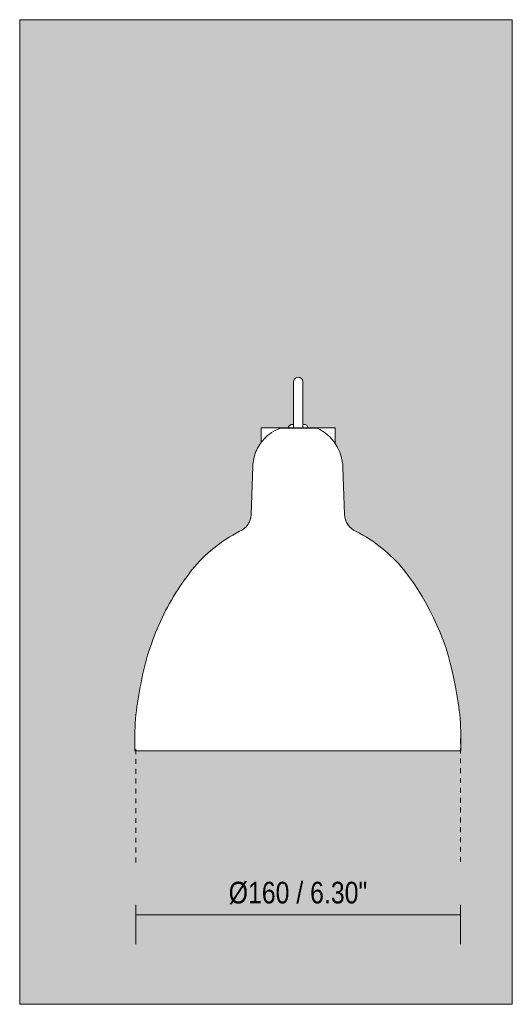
# Model space of a CAD drawing. Header units: millimetres. Extents: x -6729 to -4564, y -1759 to 6729.
# Tile 3 of 5: x -6729 to -6429, y 0 to 600. Entities that reach past the tile are written whole.
import ezdxf

# ---------------------------------------------------------------- set-up
doc = ezdxf.new("R2010")
doc.units = ezdxf.units.MM
doc.linetypes.add('Dash', pattern=[6, 3, -3])
for name, color, linetype, lineweight in [('Cotas', 7, 'Continuous', 9), ('Cotas-6', 7, 'Continuous', 9), ('Lighthing Fixture Detail Wide Black', 7, 'Continuous', 20), ('Luminarias', 7, 'Continuous', 20), ('Muros', 7, 'Continuous', 9)]:
    doc.layers.add(name, color=color, linetype=linetype, lineweight=lineweight)
doc.layers.add('Lighthing Fixture Dim Grey Dash', color=7, linetype='Dash', lineweight=9, true_color=0xd2d2d2)
doc.styles.add('Arial Narrow', font='ARIALN.TTF', dxfattribs={"height": 13.2})
doc.dimstyles.new('FARO_-_2_2mm_Arial_Narrow_mm_Inch_Left', dxfattribs={"dimscale": 304.8, "dimtxt": 13.509289, "dimasz": 0, "dimexe": 0.059055, "dimexo": 0.0625, "dimgap": 0.009843, "dimtad": 1, "dimdec": 0, "dimzin": 0, "dimdsep": 46, "dimtxsty": 'Arial Narrow', "dimblk1": 'NONE', "dimblk2": 'NONE', "dimsah": 1, "dimcen": 0.09, "dimadec": 0, "dimazin": 0, "dimtfac": 1, "dimtdec": 4, "dimtix": 1, "dimtmove": 0, "dimatfit": 3, "dimfxl": 0.019685, "dimfxlon": 1, "dimtvp": 1, "dimtolj": 1, "dimtzin": 0, "dimarcsym": 2})

# ---------------------------------------------------------------- blocks, each defined once
blk = doc.blocks.new('64273 - VENICE White wall lamp Stripes-561556-Alzado_PDF')
at = {"layer": 'Luminarias'}
for p, q in [((-6582.4, 351.25), (-6582.4, 342.16)), ((-6568.76, 351.25), (-6582.4, 351.25)), ((-6568.76, 351.25), (-6566.88, 351.25)), ((-6566.91, 351.25), (-6566.91, 351.13)), ((-6552.9, 351.25), (-6566.91, 351.25)), ((-6565.72, 351.6), (-6565.72, 351.25)), ((-6554.09, 351.25), (-6554.09, 351.6)), ((-6552.93, 351.25), (-6551.03, 351.25)), ((-6552.9, 351.13), (-6552.9, 351.25)), ((-6537.4, 351.25), (-6551.03, 351.25)), ((-6537.4, 341.45), (-6537.4, 351.25))]:
    blk.add_line(p, q, dxfattribs=at)
at = {"layer": 'Luminarias', "flags": 128}
for points in [[(-6562.7, 379.37), (-6562.52, 380.37), (-6562.09, 381.12), (-6561.63, 381.57), (-6560.78, 382.03), (-6559.9, 382.17)], [(-6562.7, 353.25), (-6562.7, 353.53), (-6562.7, 355.13), (-6562.7, 356.72), (-6562.7, 358.31), (-6562.7, 359.89), (-6562.7, 361.45), (-6562.7, 363), (-6562.7, 364.52), (-6562.7, 366), (-6562.7, 367.42), (-6562.7, 368.78), (-6562.7, 370.04), (-6562.7, 371.19), (-6562.7, 372.23), (-6562.7, 373.17), (-6562.7, 374), (-6562.7, 374.74), (-6562.7, 375.4), (-6562.7, 375.99), (-6562.7, 376.51), (-6562.7, 376.98), (-6562.7, 377.4), (-6562.7, 378.34), (-6562.7, 378.64), (-6562.7, 378.89), (-6562.7, 379.07), (-6562.7, 379.21), (-6562.7, 379.3), (-6562.7, 379.36), (-6562.7, 379.37), (-6562.7, 379.35), (-6562.7, 379.3), (-6562.7, 379.22), (-6562.7, 379.11), (-6562.7, 378.97), (-6562.7, 378.81), (-6562.7, 378.62), (-6562.7, 378.4), (-6562.7, 378.16), (-6562.7, 377.82), (-6562.7, 377.45), (-6562.7, 377.02), (-6562.7, 376.55), (-6562.7, 376.01), (-6562.7, 375.41), (-6562.7, 374.75), (-6562.7, 374.01), (-6562.7, 373.21), (-6562.7, 372.34), (-6562.7, 371.4), (-6562.7, 370.48), (-6562.7, 369.42), (-6562.7, 368.29), (-6562.7, 367.21), (-6562.7, 366.09), (-6562.7, 364.94), (-6562.7, 363.55), (-6562.7, 362.37), (-6562.7, 361.17), (-6562.7, 359.92), (-6562.7, 358.59), (-6562.7, 357), (-6562.7, 355.26), (-6562.7, 353.2), (-6562.7, 351.25)], [(-6559.9, 382.17), (-6558.85, 381.96), (-6557.95, 381.37), (-6557.34, 380.49), (-6557.11, 379.43), (-6557.1, 379.37)], [(-6557.1, 353.25), (-6557.1, 353.53), (-6557.1, 355.13), (-6557.1, 356.72), (-6557.1, 358.31), (-6557.1, 359.89), (-6557.1, 361.45), (-6557.1, 363), (-6557.1, 364.52), (-6557.1, 366), (-6557.1, 367.42), (-6557.1, 368.78), (-6557.1, 370.04), (-6557.1, 371.19), (-6557.1, 372.23), (-6557.1, 373.17), (-6557.1, 374), (-6557.1, 374.74), (-6557.1, 375.4), (-6557.1, 375.99), (-6557.1, 376.51), (-6557.1, 376.98), (-6557.1, 377.4), (-6557.1, 378.34), (-6557.1, 378.64), (-6557.1, 378.89), (-6557.1, 379.07), (-6557.1, 379.21), (-6557.1, 379.3), (-6557.1, 379.36), (-6557.1, 379.37), (-6557.1, 379.35), (-6557.1, 379.3), (-6557.1, 379.22), (-6557.1, 379.11), (-6557.1, 378.97), (-6557.1, 378.81), (-6557.1, 378.62), (-6557.1, 378.4), (-6557.1, 378.16), (-6557.1, 377.82), (-6557.1, 377.45), (-6557.1, 377.02), (-6557.1, 376.55), (-6557.1, 376.01), (-6557.1, 375.41), (-6557.1, 374.75), (-6557.1, 374.01), (-6557.1, 373.21), (-6557.1, 372.34), (-6557.1, 371.4), (-6557.1, 370.48), (-6557.1, 369.42), (-6557.1, 368.29), (-6557.1, 367.21), (-6557.1, 366.09), (-6557.1, 364.94), (-6557.1, 363.55), (-6557.1, 362.37), (-6557.1, 361.17), (-6557.1, 359.92), (-6557.1, 358.59), (-6557.1, 357), (-6557.1, 355.26), (-6557.1, 353.2), (-6557.1, 351.25)], [(-6565.72, 351.6), (-6565.28, 352.71), (-6564.21, 353.24), (-6564.06, 353.25)], [(-6562.68, 353.25), (-6563.25, 353.25), (-6564, 353.25), (-6564.06, 353.25)], [(-6564.06, 353.25), (-6563.62, 353.25), (-6563.12, 353.25)], [(-6555.75, 353.25), (-6556.19, 353.25), (-6557.11, 353.25)], [(-6556.73, 353.25), (-6556.56, 353.25), (-6555.81, 353.25), (-6555.75, 353.25)], [(-6555.75, 353.25), (-6554.63, 352.82), (-6554.1, 351.75), (-6554.09, 351.6)]]:
    blk.add_lwpolyline(points, dxfattribs=at)
blk = doc.blocks.new('DIMBLOCK1-Alzado_PDF')
at = {"layer": 'Cotas-6', "color": 251, "true_color": 0x5b5b5b}
for p, q in [((-6658.87, 54.6), (-6658.87, 60.6)), ((-6461.08, 54.6), (-6461.08, 60.6)), ((-6658.87, 54.6), (-6461.08, 54.6)), ((-6658.87, 54.6), (-6658.87, 36.6)), ((-6461.08, 54.6), (-6461.08, 36.6))]:
    blk.add_line(p, q, dxfattribs=at)
at = {"layer": 'Cotas-6', "color": 0, "insert": (-6602.22, 74.66), "char_height": 13.2, "width": 101.384, "attachment_point": 1, "line_spacing_factor": 0.974696, "style": 'Arial Narrow'}
blk.add_mtext('Ø\\fArial Narrow|b0|i0|c254|p34|;\u202c160 / 6.30"', dxfattribs=at)
blk = doc.blocks.new('_None')

msp = doc.modelspace()

# ---------------------------------------------------------------- hatches: boundary and pattern name
at = {"layer": 'Muros', "true_color": 0xf7f7f7}
h = msp.add_hatch(color=7, dxfattribs=at)
h.paths.add_polyline_path([(-6579.96, 0), (-6429.5, 0), (-6429.5, 600), (-6729.5, 600), (-6729.5, 0)])
h.paths.add_polyline_path([(-6658.87, 154.46), (-6659.34, 154.51), (-6659.43, 164.29), (-6658.91, 174.06), (-6657.59, 184.82), (-6655.84, 194.41), (-6653.31, 206.45), (-6649.58, 219), (-6644.8, 231.16), (-6638.7, 243.4), (-6632.33, 253.96), (-6624.07, 265.31), (-6619.91, 270.04), (-6615.52, 274.39), (-6610.61, 278.58), (-6605.85, 282.1), (-6600.62, 285.44), (-6593.3, 289.52), (-6591.38, 291.28), (-6589.88, 293.48), (-6588.95, 295.85), (-6588.56, 298.43), (-6587.5, 328.23), (-6586.61, 333.94), (-6584.22, 339.66), (-6582.4, 342.16), (-6582.4, 351.25), (-6565.63, 351.25), (-6565.57, 352.25), (-6565.14, 352.77), (-6564.06, 353.25), (-6562.7, 353.25), (-6562.6, 379.95), (-6562.18, 380.95), (-6561.78, 381.38), (-6560.67, 382.03), (-6560.28, 382.12), (-6559.35, 382.11), (-6558.5, 381.75), (-6557.61, 380.96), (-6557.48, 380.75), (-6557.26, 380.16), (-6557.13, 379.09), (-6557.11, 378.04), (-6557.1, 371.51), (-6557.11, 353.25), (-6555.75, 353.25), (-6554.87, 352.89), (-6554.66, 352.78), (-6554.21, 352.22), (-6554.18, 351.25), (-6537.4, 351.25), (-6537.4, 341.45), (-6535.55, 338.52), (-6533.47, 332.92), (-6532.64, 327.19), (-6531.63, 298.32), (-6531.26, 295.84), (-6530.31, 293.41), (-6528.83, 291.26), (-6526.66, 289.36), (-6521.01, 286.21), (-6519.1, 285.16), (-6513.41, 281.44), (-6508.26, 277.49), (-6503.61, 273.37), (-6499.25, 268.9), (-6495.64, 264.73), (-6487.58, 253.47), (-6480.84, 242.19), (-6475.09, 230.39), (-6470.63, 219), (-6466.89, 206.45), (-6463.95, 192.26), (-6462.43, 183.78), (-6461.3, 173.82), (-6460.82, 163.53), (-6460.97, 154.46), (-6658.85, 154.46)])
h.paths.add_polyline_path([(-6557.15, 378.83), (-6557.16, 378.98), (-6557.15, 378.84)])

# ---------------------------------------------------------------- linework, layer by layer
at = {"layer": 'Lighthing Fixture Detail Wide Black'}
for p, q in [((-6548.41, 351.13), (-6570.66, 351.13)), ((-6587.55, 327.94), (-6588.56, 298.43)), ((-6531.65, 298.43), (-6532.64, 327.2)), ((-6659.34, 154.46), (-6460.92, 154.46))]:
    msp.add_line(p, q, dxfattribs=at)
for centre, radius, start, end in [((-6560.14, 326.25), 27.51, 1.9745, 64.76847), ((-6520.1, 298.84), 11.56, 182.06246, 246.89375), ((-6564.13, 209.78), 87.81, 38.73994, 63.26911), ((-6617.8, 168.19), 155.7, 9.34016, 38.31622), ((-6616.47, 161.18), 155.69, 357.52702, 11.96933)]:
    msp.add_arc(centre, radius, start, end, dxfattribs=at)
for points, knots in [([(-6570.66, 351.13), (-6572.6, 350.42), (-6576.2, 348.61), (-6581.69, 343.97), (-6585.29, 338.33), (-6587.11, 332.51), (-6587.49, 329.49), (-6587.55, 327.94)], [0, 0, 0, 0, 0.2, 0.4, 0.7, 0.85, 1, 1, 1, 1]), ([(-6588.56, 298.43), (-6588.6, 297.54), (-6588.86, 295.83), (-6589.98, 292.97), (-6592.15, 290.18), (-6594.34, 288.75), (-6595.56, 288.23)], [0, 0, 0, 0, 0.2, 0.4, 0.7, 1, 1, 1, 1])]:
    msp.add_open_spline(points, degree=3, knots=knots, dxfattribs=at)
for points in [[(-6595.56, 288.23), (-6601.23, 285.35), (-6611.75, 278.56), (-6620.58, 269.69), (-6624.57, 264.73)], [(-6624.57, 264.73), (-6632.84, 254.19), (-6646.35, 231.76), (-6653.82, 206.67), (-6656.04, 193.46)], [(-6656.04, 193.46), (-6657.4, 187.02), (-6659.31, 174.09), (-6659.6, 161.03), (-6659.34, 154.46)]]:
    msp.add_open_spline(points, degree=3, dxfattribs=at)
at = {"layer": 'Lighthing Fixture Dim Grey Dash'}
for p, q in [((-6461.08, 161.87), (-6461.08, 85.51)), ((-6658.87, 155.51), (-6658.87, 85.51))]:
    msp.add_line(p, q, dxfattribs=at)
at = {"layer": 'Muros', "color": 253, "true_color": 0xaaaaaa}
for p, q in [((-6429.5, 600), (-6729.5, 600)), ((-6729.5, 600), (-6729.5, 0)), ((-6429.5, 0), (-6429.5, 600)), ((-6729.5, 0), (-6429.5, 0))]:
    msp.add_line(p, q, dxfattribs=at)

# ---------------------------------------------------------------- block references
at = {"layer": 'Luminarias'}
msp.add_blockref('64273 - VENICE White wall lamp Stripes-561556-Alzado_PDF', (0, 0), dxfattribs=at)

# ---------------------------------------------------------------- dimensions: what is measured, and where the dimension line sits
at = {"layer": 'Cotas', "color": 251, "true_color": 0x5b5b5b}
dim = msp.add_linear_dim(base=(-6461.08, 54.6), p1=(-6658.87, 60.6), p2=(-6461.08, 60.6), text='Ø\u202c160 / 6.30"', dimstyle='FARO_-_2_2mm_Arial_Narrow_mm_Inch_Left', override={"dimpost": '<>', "dimfxl": 197.7899}, dxfattribs=at)
dim.commit()
dim.dimension.update_dxf_attribs({"geometry": 'DIMBLOCK1-Alzado_PDF', "text_midpoint": (-6559.97, 65.68)})

doc.saveas('drawing.dxf')
